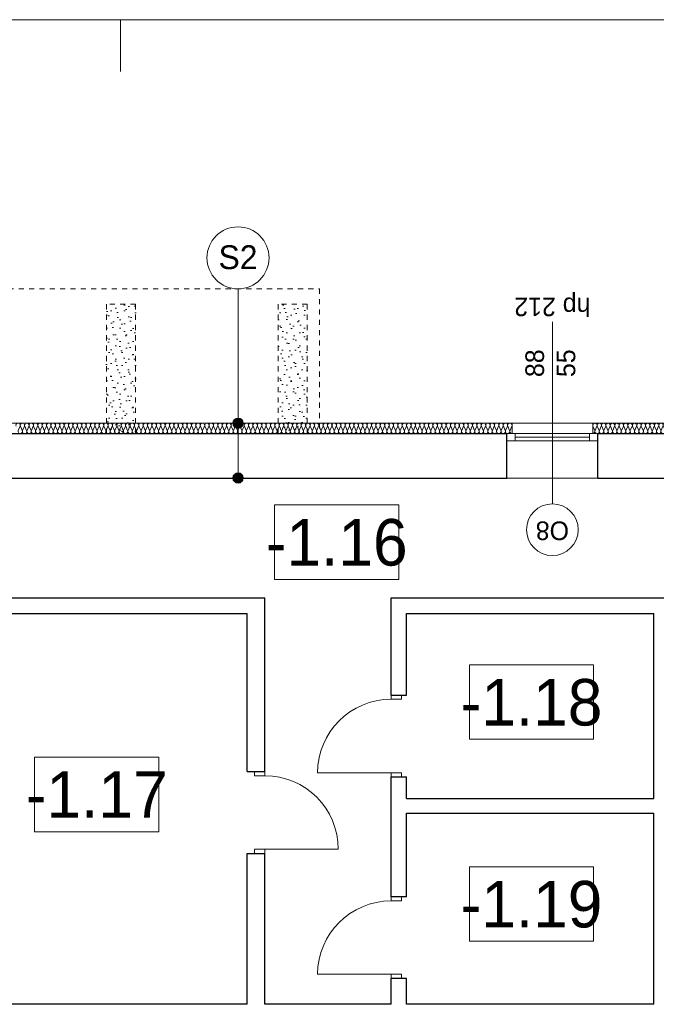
# Model space of a CAD drawing. Extents: x -21260 to 35740, y -2672 to 187028.
# Tile 23 of 120: x 16764 to 22919, y 17506 to 27028. Entities that reach past the tile are written whole.
import ezdxf

# ---------------------------------------------------------------- set-up
doc = ezdxf.new("R2010")
doc.units = 0
doc.header["$MEASUREMENT"] = 0
doc.linetypes.add('Hidden Line', pattern=[100, 50, -50])
for name, color, linetype, lineweight, true_color in [('arch izolacje_Nr_Pióra__3', 7, 'Continuous', 13, 0xff6600), ('Arch ocieplenie_Nr_Pióra__22', 7, 'Continuous', 9, 0x7f7f7f), ('Arch wyburzenia_Nr_Pióra__2', 7, 'Continuous', 13, 0x7f7f7f), ('INWENT.ŚCIANY_Nr_Pióra__2', 7, 'Continuous', 13, 0x7f7f7f)]:
    doc.layers.add(name, color=color, linetype=linetype, lineweight=lineweight, true_color=true_color)
doc.layers.add('Arch ocieplenie', color=7, linetype='Continuous')
doc.layers.add('Arch opisy', color=7, linetype='Continuous')
for name, color, linetype, lineweight in [('Arch opisy okien_Nr_Pióra__21', 7, 'Continuous', 13), ('Arch opisy_Nr_Pióra__1', 7, 'Continuous', 25), ('Arch opisy_Nr_Pióra__21', 7, 'Continuous', 13), ('ARCH TABELA_Nr_Pióra__21', 7, 'Continuous', 13), ('INWENT OPISY_Nr_Pióra__21', 7, 'Continuous', 13), ('INWENT. DRZWI_Nr_Pióra__21', 7, 'Continuous', 13), ('INWENT. OKNA_Nr_Pióra__5', 7, 'Continuous', 13), ('INWENT.ŚCIANY_Nr_Pióra__1', 7, 'Continuous', 25), ('INWENT.ŚCIANY_Nr_Pióra__21', 7, 'Continuous', 13)]:
    doc.layers.add(name, color=color, linetype=linetype, lineweight=lineweight)
doc.styles.add('GENERATED_STYLE_3', font='txt')
doc.styles.add('GENERATED_STYLE_4', font='txt')
doc.styles.add('GENERATED_STYLE_6', font='txt')
doc.styles.add('GENERATED_STYLE_7', font='txt')
pattern_1 = [(45, (0, 200), (-63.6396, 63.6396), [0, -60, 0, -90]), (110, (200, 200), (84.57234, 30.7818), [0, -44, 0, -76])]

# ---------------------------------------------------------------- blocks, each defined once
blk = doc.blocks.new('Izolacja cieplna 14_113', base_point=(21524.1, 23025.9))
at = {"layer": 'Arch ocieplenie_Nr_Pióra__22', "linetype": 'Continuous'}
for p, q in [((16767.7, 23096.1), (16750, 23055.7)), ((16788.9, 23055.7), (16771.2, 23096.1)), ((16810.1, 23096.1), (16792.5, 23055.7)), ((16831.3, 23055.7), (16813.7, 23096.1)), ((16852.6, 23096.1), (16834.9, 23055.7)), ((16873.8, 23055.7), (16856.1, 23096.1)), ((16895, 23096.1), (16877.4, 23055.7)), ((16916.3, 23055.7), (16898.6, 23096.1)), ((16937.5, 23096.1), (16919.8, 23055.7)), ((16958.7, 23055.7), (16941, 23096.1)), ((16979.9, 23096.1), (16962.3, 23055.7)), ((17001.2, 23055.7), (16983.5, 23096.1)), ((17022.4, 23096.1), (17004.7, 23055.7)), ((17043.6, 23055.7), (17025.9, 23096.1)), ((17064.8, 23096.1), (17047.2, 23055.7)), ((17086.1, 23055.7), (17068.4, 23096.1)), ((17107.3, 23096.1), (17089.6, 23055.7)), ((17128.5, 23055.7), (17110.9, 23096.1)), ((17149.7, 23096.1), (17132.1, 23055.7)), ((17171, 23055.7), (17153.3, 23096.1)), ((17192.2, 23096.1), (17174.5, 23055.7)), ((17213.4, 23055.7), (17195.8, 23096.1)), ((17234.6, 23096.1), (17217, 23055.7)), ((17255.9, 23055.7), (17238.2, 23096.1)), ((17277.1, 23096.1), (17259.4, 23055.7)), ((17298.3, 23055.7), (17280.7, 23096.1)), ((17319.5, 23096.1), (17301.9, 23055.7)), ((17340.8, 23055.7), (17323.1, 23096.1)), ((17362, 23096.1), (17344.3, 23055.7)), ((17383.2, 23055.7), (17365.6, 23096.1)), ((17404.5, 23096.1), (17386.8, 23055.7)), ((17425.7, 23055.7), (17408, 23096.1)), ((17446.9, 23096.1), (17429.2, 23055.7)), ((17468.1, 23055.7), (17450.5, 23096.1)), ((17489.4, 23096.1), (17471.7, 23055.7)), ((17510.6, 23055.7), (17492.9, 23096.1)), ((17531.8, 23096.1), (17514.1, 23055.7)), ((17553, 23055.7), (17535.4, 23096.1)), ((17574.3, 23096.1), (17556.6, 23055.7)), ((17595.5, 23055.7), (17577.8, 23096.1)), ((17616.7, 23096.1), (17599.1, 23055.7)), ((17637.9, 23055.7), (17620.3, 23096.1)), ((17659.2, 23096.1), (17641.5, 23055.7)), ((17680.4, 23055.7), (17662.7, 23096.1)), ((17701.6, 23096.1), (17684, 23055.7)), ((17722.8, 23055.7), (17705.2, 23096.1)), ((17744.1, 23096.1), (17726.4, 23055.7)), ((17765.3, 23055.7), (17747.6, 23096.1)), ((17786.5, 23096.1), (17768.9, 23055.7)), ((17807.7, 23055.7), (17790.1, 23096.1)), ((17829, 23096.1), (17811.3, 23055.7)), ((17850.2, 23055.7), (17832.5, 23096.1)), ((17871.4, 23096.1), (17853.8, 23055.7)), ((17892.6, 23055.7), (17875, 23096.1)), ((17913.9, 23096.1), (17896.2, 23055.7)), ((17935.1, 23055.7), (17917.4, 23096.1)), ((17956.3, 23096.1), (17938.7, 23055.7)), ((17977.6, 23055.7), (17959.9, 23096.1)), ((17998.8, 23096.1), (17981.1, 23055.7)), ((18020, 23055.7), (18002.3, 23096.1)), ((18041.2, 23096.1), (18023.6, 23055.7)), ((18062.5, 23055.7), (18044.8, 23096.1)), ((18083.7, 23096.1), (18066, 23055.7)), ((18104.9, 23055.7), (18087.2, 23096.1)), ((18126.1, 23096.1), (18108.5, 23055.7)), ((18147.4, 23055.7), (18129.7, 23096.1)), ((18168.6, 23096.1), (18150.9, 23055.7)), ((18189.8, 23055.7), (18172.2, 23096.1)), ((18211, 23096.1), (18193.4, 23055.7)), ((18232.3, 23055.7), (18214.6, 23096.1)), ((18253.5, 23096.1), (18235.8, 23055.7)), ((18274.7, 23055.7), (18257.1, 23096.1)), ((18295.9, 23096.1), (18278.3, 23055.7)), ((18317.2, 23055.7), (18299.5, 23096.1)), ((18338.4, 23096.1), (18320.7, 23055.7)), ((18359.6, 23055.7), (18342, 23096.1)), ((18380.8, 23096.1), (18363.2, 23055.7)), ((18402.1, 23055.7), (18384.4, 23096.1)), ((18423.3, 23096.1), (18405.6, 23055.7)), ((18444.5, 23055.7), (18426.9, 23096.1)), ((18465.7, 23096.1), (18448.1, 23055.7)), ((18487, 23055.7), (18469.3, 23096.1)), ((18508.2, 23096.1), (18490.5, 23055.7)), ((18529.4, 23055.7), (18511.8, 23096.1)), ((18550.7, 23096.1), (18533, 23055.7)), ((18571.9, 23055.7), (18554.2, 23096.1)), ((18593.1, 23096.1), (18575.4, 23055.7)), ((18614.3, 23055.7), (18596.7, 23096.1)), ((18635.6, 23096.1), (18617.9, 23055.7)), ((18656.8, 23055.7), (18639.1, 23096.1)), ((18678, 23096.1), (18660.3, 23055.7)), ((18699.2, 23055.7), (18681.6, 23096.1)), ((18720.5, 23096.1), (18702.8, 23055.7)), ((18741.7, 23055.7), (18724, 23096.1)), ((18762.9, 23096.1), (18745.3, 23055.7)), ((18784.1, 23055.7), (18766.5, 23096.1)), ((18805.4, 23096.1), (18787.7, 23055.7)), ((18826.6, 23055.7), (18808.9, 23096.1)), ((18847.8, 23096.1), (18830.2, 23055.7)), ((18869, 23055.7), (18851.4, 23096.1)), ((18890.3, 23096.1), (18872.6, 23055.7)), ((18911.5, 23055.7), (18893.8, 23096.1)), ((18932.7, 23096.1), (18915.1, 23055.7)), ((18953.9, 23055.7), (18936.3, 23096.1)), ((18975.2, 23096.1), (18957.5, 23055.7)), ((18996.4, 23055.7), (18978.7, 23096.1)), ((19017.6, 23096.1), (19000, 23055.7)), ((19038.8, 23055.7), (19021.2, 23096.1)), ((19060.1, 23096.1), (19042.4, 23055.7)), ((19081.3, 23055.7), (19063.6, 23096.1)), ((19102.5, 23096.1), (19084.9, 23055.7)), ((19123.8, 23055.7), (19106.1, 23096.1)), ((19145, 23096.1), (19127.3, 23055.7)), ((19166.2, 23055.7), (19148.5, 23096.1)), ((19187.4, 23096.1), (19169.8, 23055.7)), ((19208.7, 23055.7), (19191, 23096.1)), ((19229.9, 23096.1), (19212.2, 23055.7)), ((19251.1, 23055.7), (19233.4, 23096.1)), ((19272.3, 23096.1), (19254.7, 23055.7)), ((19293.6, 23055.7), (19275.9, 23096.1)), ((19314.8, 23096.1), (19297.1, 23055.7)), ((19336, 23055.7), (19318.4, 23096.1)), ((19357.2, 23096.1), (19339.6, 23055.7)), ((19378.5, 23055.7), (19360.8, 23096.1)), ((19399.7, 23096.1), (19382, 23055.7)), ((19420.9, 23055.7), (19403.3, 23096.1)), ((19442.1, 23096.1), (19424.5, 23055.7)), ((19463.4, 23055.7), (19445.7, 23096.1)), ((19484.6, 23096.1), (19466.9, 23055.7)), ((19505.8, 23055.7), (19488.2, 23096.1)), ((19527, 23096.1), (19509.4, 23055.7)), ((19548.3, 23055.7), (19530.6, 23096.1)), ((19569.5, 23096.1), (19551.8, 23055.7)), ((19590.7, 23055.7), (19573.1, 23096.1)), ((19612, 23096.1), (19594.3, 23055.7)), ((19633.2, 23055.7), (19615.5, 23096.1)), ((19654.4, 23096.1), (19636.7, 23055.7)), ((19675.6, 23055.7), (19658, 23096.1)), ((19696.9, 23096.1), (19679.2, 23055.7)), ((19718.1, 23055.7), (19700.4, 23096.1)), ((19739.3, 23096.1), (19721.6, 23055.7)), ((19760.5, 23055.7), (19742.9, 23096.1)), ((19781.8, 23096.1), (19764.1, 23055.7)), ((19803, 23055.7), (19785.3, 23096.1)), ((19824.2, 23096.1), (19806.6, 23055.7)), ((19845.4, 23055.7), (19827.8, 23096.1)), ((19866.7, 23096.1), (19849, 23055.7)), ((19887.9, 23055.7), (19870.2, 23096.1)), ((19909.1, 23096.1), (19891.5, 23055.7)), ((19930.3, 23055.7), (19912.7, 23096.1)), ((19951.6, 23096.1), (19933.9, 23055.7)), ((19972.8, 23055.7), (19955.1, 23096.1)), ((19994, 23096.1), (19976.4, 23055.7)), ((20015.2, 23055.7), (19997.6, 23096.1)), ((20036.5, 23096.1), (20018.8, 23055.7)), ((20057.7, 23055.7), (20040, 23096.1)), ((20078.9, 23096.1), (20061.3, 23055.7)), ((20100.1, 23055.7), (20082.5, 23096.1)), ((20121.4, 23096.1), (20103.7, 23055.7)), ((20142.6, 23055.7), (20124.9, 23096.1)), ((20163.8, 23096.1), (20146.2, 23055.7)), ((20185.1, 23055.7), (20167.4, 23096.1)), ((20206.3, 23096.1), (20188.6, 23055.7)), ((20227.5, 23055.7), (20209.8, 23096.1)), ((20248.7, 23096.1), (20231.1, 23055.7)), ((20270, 23055.7), (20252.3, 23096.1)), ((20291.2, 23096.1), (20273.5, 23055.7)), ((20312.4, 23055.7), (20294.7, 23096.1)), ((20333.6, 23096.1), (20316, 23055.7)), ((20354.9, 23055.7), (20337.2, 23096.1)), ((20376.1, 23096.1), (20358.4, 23055.7)), ((20397.3, 23055.7), (20379.7, 23096.1)), ((20418.5, 23096.1), (20400.9, 23055.7)), ((20439.8, 23055.7), (20422.1, 23096.1)), ((20461, 23096.1), (20443.3, 23055.7)), ((20482.2, 23055.7), (20464.6, 23096.1)), ((20503.4, 23096.1), (20485.8, 23055.7)), ((20524.7, 23055.7), (20507, 23096.1)), ((20545.9, 23096.1), (20528.2, 23055.7)), ((20567.1, 23055.7), (20549.5, 23096.1)), ((20588.3, 23096.1), (20570.7, 23055.7)), ((20609.6, 23055.7), (20591.9, 23096.1)), ((20630.8, 23096.1), (20613.1, 23055.7)), ((20652, 23055.7), (20634.4, 23096.1)), ((20673.2, 23096.1), (20655.6, 23055.7)), ((20694.5, 23055.7), (20676.8, 23096.1)), ((20715.7, 23096.1), (20698, 23055.7)), ((20736.9, 23055.7), (20719.3, 23096.1)), ((20758.2, 23096.1), (20740.5, 23055.7)), ((20779.4, 23055.7), (20761.7, 23096.1)), ((20800.6, 23096.1), (20782.9, 23055.7)), ((20821.8, 23055.7), (20804.2, 23096.1)), ((20843.1, 23096.1), (20825.4, 23055.7)), ((20864.3, 23055.7), (20846.6, 23096.1)), ((20885.5, 23096.1), (20867.8, 23055.7)), ((20906.7, 23055.7), (20889.1, 23096.1)), ((20928, 23096.1), (20910.3, 23055.7)), ((20949.2, 23055.7), (20931.5, 23096.1)), ((20970.4, 23096.1), (20952.8, 23055.7)), ((20991.6, 23055.7), (20974, 23096.1)), ((21012.9, 23096.1), (20995.2, 23055.7)), ((21034.1, 23055.7), (21016.4, 23096.1)), ((21055.3, 23096.1), (21037.7, 23055.7)), ((21076.5, 23055.7), (21058.9, 23096.1)), ((21097.8, 23096.1), (21080.1, 23055.7)), ((21119, 23055.7), (21101.3, 23096.1)), ((21140.2, 23096.1), (21122.6, 23055.7)), ((21161.4, 23055.7), (21143.8, 23096.1)), ((21182.7, 23096.1), (21165, 23055.7)), ((21203.9, 23055.7), (21186.2, 23096.1)), ((21225.1, 23096.1), (21207.5, 23055.7)), ((21246.3, 23055.7), (21228.7, 23096.1)), ((21267.6, 23096.1), (21249.9, 23055.7)), ((21288.8, 23055.7), (21271.1, 23096.1)), ((21310, 23096.1), (21292.4, 23055.7)), ((21331.3, 23055.7), (21313.6, 23096.1)), ((21352.5, 23096.1), (21334.8, 23055.7)), ((21373.7, 23055.7), (21356, 23096.1)), ((21394.9, 23096.1), (21377.3, 23055.7)), ((21416.2, 23055.7), (21398.5, 23096.1)), ((21437.4, 23096.1), (21419.7, 23055.7)), ((21458.6, 23055.7), (21440.9, 23096.1)), ((21479.8, 23096.1), (21462.2, 23055.7)), ((21501.1, 23055.7), (21483.4, 23096.1)), ((21522.3, 23096.1), (21504.6, 23055.7))]:
    blk.add_line(p, q, dxfattribs=at)
for centre, start_param, end_param in [((16748.2, 23104.6), 1.158003, 5.125183), ((16769.5, 23047.1), 4.299595, 8.266774), ((16790.7, 23104.6), 1.158003, 5.125183), ((16811.9, 23047.1), 4.299595, 8.266774), ((16833.1, 23104.6), 1.158003, 5.125183), ((16854.4, 23047.1), 4.299595, 8.266774), ((16875.6, 23104.6), 1.158003, 5.125183), ((16896.8, 23047.1), 4.299595, 8.266774), ((16918, 23104.6), 1.158003, 5.125183), ((16939.3, 23047.1), 4.299595, 8.266774), ((16960.5, 23104.6), 1.158003, 5.125183), ((16981.7, 23047.1), 4.299595, 8.266774), ((17002.9, 23104.6), 1.158003, 5.125183), ((17024.2, 23047.1), 4.299595, 8.266774), ((17045.4, 23104.6), 1.158003, 5.125183), ((17066.6, 23047.1), 4.299595, 8.266774), ((17087.8, 23104.6), 1.158003, 5.125183), ((17109.1, 23047.1), 4.299595, 8.266774), ((17130.3, 23104.6), 1.158003, 5.125183), ((17151.5, 23047.1), 4.299595, 8.266774), ((17172.7, 23104.6), 1.158003, 5.125183), ((17194, 23047.1), 4.299595, 8.266774), ((17215.2, 23104.6), 1.158003, 5.125183), ((17236.4, 23047.1), 4.299595, 8.266774), ((17257.7, 23104.6), 1.158003, 5.125183), ((17278.9, 23047.1), 4.299595, 8.266774), ((17300.1, 23104.6), 1.158003, 5.125183), ((17321.3, 23047.1), 4.299595, 8.266774), ((17342.6, 23104.6), 1.158003, 5.125183), ((17363.8, 23047.1), 4.299595, 8.266774), ((17385, 23104.6), 1.158003, 5.125183), ((17406.2, 23047.1), 4.299595, 8.266774), ((17427.5, 23104.6), 1.158003, 5.125183), ((17448.7, 23047.1), 4.299595, 8.266774), ((17469.9, 23104.6), 1.158003, 5.125183), ((17491.1, 23047.1), 4.299595, 8.266774), ((17512.4, 23104.6), 1.158003, 5.125183), ((17533.6, 23047.1), 4.299595, 8.266774), ((17554.8, 23104.6), 1.158003, 5.125183), ((17576, 23047.1), 4.299595, 8.266774), ((17597.3, 23104.6), 1.158003, 5.125183), ((17618.5, 23047.1), 4.299595, 8.266774), ((17639.7, 23104.6), 1.158003, 5.125183), ((17660.9, 23047.1), 4.299595, 8.266774), ((17682.2, 23104.6), 1.158003, 5.125183), ((17703.4, 23047.1), 4.299595, 8.266774), ((17724.6, 23104.6), 1.158003, 5.125183), ((17745.8, 23047.1), 4.299595, 8.266774), ((17767.1, 23104.6), 1.158003, 5.125183), ((17788.3, 23047.1), 4.299595, 8.266774), ((17809.5, 23104.6), 1.158003, 5.125183), ((17830.8, 23047.1), 4.299595, 8.266774), ((17852, 23104.6), 1.158003, 5.125183), ((17873.2, 23047.1), 4.299595, 8.266774), ((17894.4, 23104.6), 1.158003, 5.125183), ((17915.7, 23047.1), 4.299595, 8.266774), ((17936.9, 23104.6), 1.158003, 5.125183), ((17958.1, 23047.1), 4.299595, 8.266774), ((17979.3, 23104.6), 1.158003, 5.125183), ((18000.6, 23047.1), 4.299595, 8.266774), ((18021.8, 23104.6), 1.158003, 5.125183), ((18043, 23047.1), 4.299595, 8.266774), ((18064.2, 23104.6), 1.158003, 5.125183), ((18085.5, 23047.1), 4.299595, 8.266774), ((18106.7, 23104.6), 1.158003, 5.125183), ((18127.9, 23047.1), 4.299595, 8.266774), ((18149.1, 23104.6), 1.158003, 5.125183), ((18170.4, 23047.1), 4.299595, 8.266774), ((18191.6, 23104.6), 1.158003, 5.125183), ((18212.8, 23047.1), 4.299595, 8.266774), ((18234, 23104.6), 1.158003, 5.125183), ((18255.3, 23047.1), 4.299595, 8.266774), ((18276.5, 23104.6), 1.158003, 5.125183), ((18297.7, 23047.1), 4.299595, 8.266774), ((18319, 23104.6), 1.158003, 5.125183), ((18340.2, 23047.1), 4.299595, 8.266774), ((18361.4, 23104.6), 1.158003, 5.125183), ((18382.6, 23047.1), 4.299595, 8.266774), ((18403.9, 23104.6), 1.158003, 5.125183), ((18425.1, 23047.1), 4.299595, 8.266774), ((18446.3, 23104.6), 1.158003, 5.125183), ((18467.5, 23047.1), 4.299595, 8.266774), ((18488.8, 23104.6), 1.158003, 5.125183), ((18510, 23047.1), 4.299595, 8.266774), ((18531.2, 23104.6), 1.158003, 5.125183), ((18552.4, 23047.1), 4.299595, 8.266774), ((18573.7, 23104.6), 1.158003, 5.125183), ((18594.9, 23047.1), 4.299595, 8.266774), ((18616.1, 23104.6), 1.158003, 5.125183), ((18637.3, 23047.1), 4.299595, 8.266774), ((18658.6, 23104.6), 1.158003, 5.125183), ((18679.8, 23047.1), 4.299595, 8.266774), ((18701, 23104.6), 1.158003, 5.125183), ((18722.2, 23047.1), 4.299595, 8.266774), ((18743.5, 23104.6), 1.158003, 5.125183), ((18764.7, 23047.1), 4.299595, 8.266774), ((18785.9, 23104.6), 1.158003, 5.125183), ((18807.1, 23047.1), 4.299595, 8.266774), ((18828.4, 23104.6), 1.158003, 5.125183), ((18849.6, 23047.1), 4.299595, 8.266774), ((18870.8, 23104.6), 1.158003, 5.125183), ((18892.1, 23047.1), 4.299595, 8.266774), ((18913.3, 23104.6), 1.158003, 5.125183), ((18934.5, 23047.1), 4.299595, 8.266774), ((18955.7, 23104.6), 1.158003, 5.125183), ((18977, 23047.1), 4.299595, 8.266774), ((18998.2, 23104.6), 1.158003, 5.125183), ((19019.4, 23047.1), 4.299595, 8.266774), ((19040.6, 23104.6), 1.158003, 5.125183), ((19061.9, 23047.1), 4.299595, 8.266774), ((19083.1, 23104.6), 1.158003, 5.125183), ((19104.3, 23047.1), 4.299595, 8.266774), ((19125.5, 23104.6), 1.158003, 5.125183), ((19146.8, 23047.1), 4.299595, 8.266774), ((19168, 23104.6), 1.158003, 5.125183), ((19189.2, 23047.1), 4.299595, 8.266774), ((19210.4, 23104.6), 1.158003, 5.125183), ((19231.7, 23047.1), 4.299595, 8.266774), ((19252.9, 23104.6), 1.158003, 5.125183), ((19274.1, 23047.1), 4.299595, 8.266774), ((19295.3, 23104.6), 1.158003, 5.125183), ((19316.6, 23047.1), 4.299595, 8.266774), ((19337.8, 23104.6), 1.158003, 5.125183), ((19359, 23047.1), 4.299595, 8.266774), ((19380.2, 23104.6), 1.158003, 5.125183), ((19401.5, 23047.1), 4.299595, 8.266774), ((19422.7, 23104.6), 1.158003, 5.125183), ((19443.9, 23047.1), 4.299595, 8.266774), ((19465.2, 23104.6), 1.158003, 5.125183), ((19486.4, 23047.1), 4.299595, 8.266774), ((19507.6, 23104.6), 1.158003, 5.125183), ((19528.8, 23047.1), 4.299595, 8.266774), ((19550.1, 23104.6), 1.158003, 5.125183), ((19571.3, 23047.1), 4.299595, 8.266774), ((19592.5, 23104.6), 1.158003, 5.125183), ((19613.7, 23047.1), 4.299595, 8.266774), ((19635, 23104.6), 1.158003, 5.125183), ((19656.2, 23047.1), 4.299595, 8.266774), ((19677.4, 23104.6), 1.158003, 5.125183), ((19698.6, 23047.1), 4.299595, 8.266774), ((19719.9, 23104.6), 1.158003, 5.125183), ((19741.1, 23047.1), 4.299595, 8.266774), ((19762.3, 23104.6), 1.158003, 5.125183), ((19783.5, 23047.1), 4.299595, 8.266774), ((19804.8, 23104.6), 1.158003, 5.125183), ((19826, 23047.1), 4.299595, 8.266774), ((19847.2, 23104.6), 1.158003, 5.125183), ((19868.4, 23047.1), 4.299595, 8.266774), ((19889.7, 23104.6), 1.158003, 5.125183), ((19910.9, 23047.1), 4.299595, 8.266774), ((19932.1, 23104.6), 1.158003, 5.125183), ((19953.3, 23047.1), 4.299595, 8.266774), ((19974.6, 23104.6), 1.158003, 5.125183), ((19995.8, 23047.1), 4.299595, 8.266774), ((20017, 23104.6), 1.158003, 5.125183), ((20038.3, 23047.1), 4.299595, 8.266774), ((20059.5, 23104.6), 1.158003, 5.125183), ((20080.7, 23047.1), 4.299595, 8.266774), ((20101.9, 23104.6), 1.158003, 5.125183), ((20123.2, 23047.1), 4.299595, 8.266774), ((20144.4, 23104.6), 1.158003, 5.125183), ((20165.6, 23047.1), 4.299595, 8.266774), ((20186.8, 23104.6), 1.158003, 5.125183), ((20208.1, 23047.1), 4.299595, 8.266774), ((20229.3, 23104.6), 1.158003, 5.125183), ((20250.5, 23047.1), 4.299595, 8.266774), ((20271.7, 23104.6), 1.158003, 5.125183), ((20293, 23047.1), 4.299595, 8.266774), ((20314.2, 23104.6), 1.158003, 5.125183), ((20335.4, 23047.1), 4.299595, 8.266774), ((20356.6, 23104.6), 1.158003, 5.125183), ((20377.9, 23047.1), 4.299595, 8.266774), ((20399.1, 23104.6), 1.158003, 5.125183), ((20420.3, 23047.1), 4.299595, 8.266774), ((20441.5, 23104.6), 1.158003, 5.125183), ((20462.8, 23047.1), 4.299595, 8.266774), ((20484, 23104.6), 1.158003, 5.125183), ((20505.2, 23047.1), 4.299595, 8.266774), ((20526.5, 23104.6), 1.158003, 5.125183), ((20547.7, 23047.1), 4.299595, 8.266774), ((20568.9, 23104.6), 1.158003, 5.125183), ((20590.1, 23047.1), 4.299595, 8.266774), ((20611.4, 23104.6), 1.158003, 5.125183), ((20632.6, 23047.1), 4.299595, 8.266774), ((20653.8, 23104.6), 1.158003, 5.125183), ((20675, 23047.1), 4.299595, 8.266774), ((20696.3, 23104.6), 1.158003, 5.125183), ((20717.5, 23047.1), 4.299595, 8.266774), ((20738.7, 23104.6), 1.158003, 5.125183), ((20759.9, 23047.1), 4.299595, 8.266774), ((20781.2, 23104.6), 1.158003, 5.125183), ((20802.4, 23047.1), 4.299595, 8.266774), ((20823.6, 23104.6), 1.158003, 5.125183), ((20844.8, 23047.1), 4.299595, 8.266774), ((20866.1, 23104.6), 1.158003, 5.125183), ((20887.3, 23047.1), 4.299595, 8.266774), ((20908.5, 23104.6), 1.158003, 5.125183), ((20929.7, 23047.1), 4.299595, 8.266774), ((20951, 23104.6), 1.158003, 5.125183), ((20972.2, 23047.1), 4.299595, 8.266774), ((20993.4, 23104.6), 1.158003, 5.125183), ((21014.6, 23047.1), 4.299595, 8.266774), ((21035.9, 23104.6), 1.158003, 5.125183), ((21057.1, 23047.1), 4.299595, 8.266774), ((21078.3, 23104.6), 1.158003, 5.125183), ((21099.6, 23047.1), 4.299595, 8.266774), ((21120.8, 23104.6), 1.158003, 5.125183), ((21142, 23047.1), 4.299595, 8.266774), ((21163.2, 23104.6), 1.158003, 5.125183), ((21184.5, 23047.1), 4.299595, 8.266774), ((21205.7, 23104.6), 1.158003, 5.125183), ((21226.9, 23047.1), 4.299595, 8.266774), ((21248.1, 23104.6), 1.158003, 5.125183), ((21269.4, 23047.1), 4.299595, 8.266774), ((21290.6, 23104.6), 1.158003, 5.125183), ((21311.8, 23047.1), 4.299595, 8.266774), ((21333, 23104.6), 1.158003, 5.125183), ((21354.3, 23047.1), 4.299595, 8.266774), ((21375.5, 23104.6), 1.158003, 5.125183), ((21396.7, 23047.1), 4.299595, 8.266774), ((21417.9, 23104.6), 1.158003, 5.125183), ((21439.2, 23047.1), 4.299595, 8.266774), ((21460.4, 23104.6), 1.158003, 5.125183), ((21481.6, 23047.1), 4.299595, 8.266774), ((21502.8, 23104.6), 1.158003, 5.125183), ((21524.1, 23047.1), 4.299596, 6.283185)]:
    blk.add_ellipse(centre, major_axis=(0, -21.3), ratio=0.998032, start_param=start_param, end_param=end_param, dxfattribs=at)
blk = doc.blocks.new('Izolacja cieplna 14_114', base_point=(24774.1, 23025.9))
at = {"layer": 'Arch ocieplenie_Nr_Pióra__22', "linetype": 'Continuous'}
for p, q in [((22323.6, 23055.7), (22305.9, 23096.1)), ((22344.9, 23096.1), (22327.2, 23055.7)), ((22366.2, 23055.7), (22348.4, 23096.1)), ((22387.5, 23096.1), (22369.7, 23055.7)), ((22408.7, 23055.7), (22391, 23096.1)), ((22430, 23096.1), (22412.3, 23055.7)), ((22451.3, 23055.7), (22433.6, 23096.1)), ((22472.6, 23096.1), (22454.9, 23055.7)), ((22493.9, 23055.7), (22476.2, 23096.1)), ((22515.2, 23096.1), (22497.5, 23055.7)), ((22536.5, 23055.7), (22518.8, 23096.1)), ((22557.8, 23096.1), (22540.1, 23055.7)), ((22579.1, 23055.7), (22561.4, 23096.1)), ((22600.4, 23096.1), (22582.7, 23055.7)), ((22621.7, 23055.7), (22604, 23096.1)), ((22643, 23096.1), (22625.3, 23055.7)), ((22664.3, 23055.7), (22646.5, 23096.1)), ((22685.6, 23096.1), (22667.8, 23055.7)), ((22706.9, 23055.7), (22689.1, 23096.1)), ((22728.1, 23096.1), (22710.4, 23055.7)), ((22749.4, 23055.7), (22731.7, 23096.1)), ((22770.7, 23096.1), (22753, 23055.7)), ((22792, 23055.7), (22774.3, 23096.1)), ((22813.3, 23096.1), (22795.6, 23055.7)), ((22834.6, 23055.7), (22816.9, 23096.1)), ((22855.9, 23096.1), (22838.2, 23055.7)), ((22877.2, 23055.7), (22859.5, 23096.1)), ((22898.5, 23096.1), (22880.8, 23055.7)), ((22919.8, 23055.7), (22902.1, 23096.1)), ((22941.1, 23096.1), (22923.4, 23055.7)), ((22962.4, 23055.7), (22944.7, 23096.1)), ((22983.7, 23096.1), (22965.9, 23055.7)), ((23005, 23055.7), (22987.2, 23096.1)), ((23026.2, 23096.1), (23008.5, 23055.7)), ((23047.5, 23055.7), (23029.8, 23096.1)), ((23068.8, 23096.1), (23051.1, 23055.7)), ((23090.1, 23055.7), (23072.4, 23096.1)), ((23111.4, 23096.1), (23093.7, 23055.7)), ((23132.7, 23055.7), (23115, 23096.1)), ((23154, 23096.1), (23136.3, 23055.7)), ((23175.3, 23055.7), (23157.6, 23096.1)), ((23196.6, 23096.1), (23178.9, 23055.7)), ((23217.9, 23055.7), (23200.2, 23096.1)), ((23239.2, 23096.1), (23221.5, 23055.7)), ((23260.5, 23055.7), (23242.8, 23096.1)), ((23281.8, 23096.1), (23264, 23055.7)), ((23303.1, 23055.7), (23285.3, 23096.1)), ((23324.4, 23096.1), (23306.6, 23055.7)), ((23345.6, 23055.7), (23327.9, 23096.1)), ((23366.9, 23096.1), (23349.2, 23055.7)), ((23388.2, 23055.7), (23370.5, 23096.1)), ((23409.5, 23096.1), (23391.8, 23055.7)), ((23430.8, 23055.7), (23413.1, 23096.1)), ((23452.1, 23096.1), (23434.4, 23055.7)), ((23473.4, 23055.7), (23455.7, 23096.1)), ((23494.7, 23096.1), (23477, 23055.7)), ((23516, 23055.7), (23498.3, 23096.1)), ((23537.3, 23096.1), (23519.6, 23055.7)), ((23558.6, 23055.7), (23540.9, 23096.1)), ((23579.9, 23096.1), (23562.2, 23055.7)), ((23601.2, 23055.7), (23583.4, 23096.1)), ((23622.5, 23096.1), (23604.7, 23055.7)), ((23643.7, 23055.7), (23626, 23096.1)), ((23665, 23096.1), (23647.3, 23055.7)), ((23686.3, 23055.7), (23668.6, 23096.1)), ((23707.6, 23096.1), (23689.9, 23055.7)), ((23728.9, 23055.7), (23711.2, 23096.1)), ((23750.2, 23096.1), (23732.5, 23055.7)), ((23771.5, 23055.7), (23753.8, 23096.1)), ((23792.8, 23096.1), (23775.1, 23055.7)), ((23814.1, 23055.7), (23796.4, 23096.1)), ((23835.4, 23096.1), (23817.7, 23055.7)), ((23856.7, 23055.7), (23839, 23096.1)), ((23878, 23096.1), (23860.3, 23055.7)), ((23899.3, 23055.7), (23881.5, 23096.1)), ((23920.6, 23096.1), (23902.8, 23055.7)), ((23941.9, 23055.7), (23924.1, 23096.1)), ((23963.1, 23096.1), (23945.4, 23055.7)), ((23984.4, 23055.7), (23966.7, 23096.1)), ((24005.7, 23096.1), (23988, 23055.7)), ((24027, 23055.7), (24009.3, 23096.1)), ((24048.3, 23096.1), (24030.6, 23055.7)), ((24069.6, 23055.7), (24051.9, 23096.1)), ((24090.9, 23096.1), (24073.2, 23055.7)), ((24112.2, 23055.7), (24094.5, 23096.1)), ((24133.5, 23096.1), (24115.8, 23055.7)), ((24154.8, 23055.7), (24137.1, 23096.1)), ((24176.1, 23096.1), (24158.4, 23055.7)), ((24197.4, 23055.7), (24179.7, 23096.1)), ((24218.7, 23096.1), (24200.9, 23055.7)), ((24240, 23055.7), (24222.2, 23096.1)), ((24261.2, 23096.1), (24243.5, 23055.7)), ((24282.5, 23055.7), (24264.8, 23096.1)), ((24303.8, 23096.1), (24286.1, 23055.7)), ((24325.1, 23055.7), (24307.4, 23096.1)), ((24346.4, 23096.1), (24328.7, 23055.7)), ((24367.7, 23055.7), (24350, 23096.1)), ((24389, 23096.1), (24371.3, 23055.7)), ((24410.3, 23055.7), (24392.6, 23096.1)), ((24431.6, 23096.1), (24413.9, 23055.7)), ((24452.9, 23055.7), (24435.2, 23096.1)), ((24474.2, 23096.1), (24456.5, 23055.7)), ((24495.5, 23055.7), (24477.8, 23096.1)), ((24516.8, 23096.1), (24499, 23055.7)), ((24538.1, 23055.7), (24520.3, 23096.1)), ((24559.4, 23096.1), (24541.6, 23055.7)), ((24580.6, 23055.7), (24562.9, 23096.1)), ((24601.9, 23096.1), (24584.2, 23055.7)), ((24623.2, 23055.7), (24605.5, 23096.1)), ((24644.5, 23096.1), (24626.8, 23055.7)), ((24665.8, 23055.7), (24648.1, 23096.1)), ((24687.1, 23096.1), (24669.4, 23055.7)), ((24708.4, 23055.7), (24690.7, 23096.1)), ((24729.7, 23096.1), (24712, 23055.7)), ((24751, 23055.7), (24733.3, 23096.1)), ((24772.3, 23096.1), (24754.6, 23055.7))]:
    blk.add_line(p, q, dxfattribs=at)
for centre, start_param, end_param in [((22325.4, 23104.6), 2.728799, 6.695979), ((22304.1, 23047.1), 1.570796, 3.554385), ((22346.7, 23047.1), 5.870392, 9.837571), ((22367.9, 23104.6), 2.728799, 6.695979), ((22389.2, 23047.1), 5.870392, 9.837571), ((22410.5, 23104.6), 2.728799, 6.695979), ((22431.8, 23047.1), 5.870392, 9.837571), ((22453.1, 23104.6), 2.728799, 6.695979), ((22474.4, 23047.1), 5.870392, 9.837571), ((22495.7, 23104.6), 2.728799, 6.695979), ((22517, 23047.1), 5.870392, 9.837571), ((22538.3, 23104.6), 2.728799, 6.695979), ((22559.6, 23047.1), 5.870392, 9.837571), ((22580.9, 23104.6), 2.728799, 6.695979), ((22602.2, 23047.1), 5.870392, 9.837571), ((22623.5, 23104.6), 2.728799, 6.695979), ((22644.8, 23047.1), 5.870392, 9.837571), ((22666.1, 23104.6), 2.728799, 6.695979), ((22687.3, 23047.1), 5.870392, 9.837571), ((22708.6, 23104.6), 2.728799, 6.695979), ((22729.9, 23047.1), 5.870392, 9.837571), ((22751.2, 23104.6), 2.728799, 6.695979), ((22772.5, 23047.1), 5.870392, 9.837571), ((22793.8, 23104.6), 2.728799, 6.695979), ((22815.1, 23047.1), 5.870392, 9.837571), ((22836.4, 23104.6), 2.728799, 6.695979), ((22857.7, 23047.1), 5.870392, 9.837571), ((22879, 23104.6), 2.728799, 6.695979), ((22900.3, 23047.1), 5.870392, 9.837571), ((22921.6, 23104.6), 2.728799, 6.695979), ((22942.9, 23047.1), 5.870392, 9.837571), ((22964.2, 23104.6), 2.728799, 6.695979), ((22985.5, 23047.1), 5.870392, 9.837571), ((23006.7, 23104.6), 2.728799, 6.695979), ((23028, 23047.1), 5.870392, 9.837571), ((23049.3, 23104.6), 2.728799, 6.695979), ((23070.6, 23047.1), 5.870392, 9.837571), ((23091.9, 23104.6), 2.728799, 6.695979), ((23113.2, 23047.1), 5.870392, 9.837571), ((23134.5, 23104.6), 2.728799, 6.695979), ((23155.8, 23047.1), 5.870392, 9.837571), ((23177.1, 23104.6), 2.728799, 6.695979), ((23198.4, 23047.1), 5.870392, 9.837571), ((23219.7, 23104.6), 2.728799, 6.695979), ((23241, 23047.1), 5.870392, 9.837571), ((23262.3, 23104.6), 2.728799, 6.695979), ((23283.6, 23047.1), 5.870392, 9.837571), ((23304.8, 23104.6), 2.728799, 6.695979), ((23326.1, 23047.1), 5.870392, 9.837571), ((23347.4, 23104.6), 2.728799, 6.695979), ((23368.7, 23047.1), 5.870392, 9.837571), ((23390, 23104.6), 2.728799, 6.695979), ((23411.3, 23047.1), 5.870392, 9.837571), ((23432.6, 23104.6), 2.728799, 6.695979), ((23453.9, 23047.1), 5.870392, 9.837571), ((23475.2, 23104.6), 2.728799, 6.695979), ((23496.5, 23047.1), 5.870392, 9.837571), ((23517.8, 23104.6), 2.728799, 6.695979), ((23539.1, 23047.1), 5.870392, 9.837571), ((23560.4, 23104.6), 2.728799, 6.695979), ((23581.7, 23047.1), 5.870392, 9.837571), ((23602.9, 23104.6), 2.728799, 6.695979), ((23624.2, 23047.1), 5.870392, 9.837571), ((23645.5, 23104.6), 2.728799, 6.695979), ((23666.8, 23047.1), 5.870392, 9.837571), ((23688.1, 23104.6), 2.728799, 6.695979), ((23709.4, 23047.1), 5.870392, 9.837571), ((23730.7, 23104.6), 2.728799, 6.695979), ((23752, 23047.1), 5.870392, 9.837571), ((23773.3, 23104.6), 2.728799, 6.695979), ((23794.6, 23047.1), 5.870392, 9.837571), ((23815.9, 23104.6), 2.728799, 6.695979), ((23837.2, 23047.1), 5.870392, 9.837571), ((23858.5, 23104.6), 2.728799, 6.695979), ((23879.8, 23047.1), 5.870392, 9.837571), ((23901.1, 23104.6), 2.728799, 6.695979), ((23922.3, 23047.1), 5.870392, 9.837571), ((23943.6, 23104.6), 2.728799, 6.695979), ((23964.9, 23047.1), 5.870392, 9.837571), ((23986.2, 23104.6), 2.728799, 6.695979), ((24007.5, 23047.1), 5.870392, 9.837571), ((24028.8, 23104.6), 2.728799, 6.695979), ((24050.1, 23047.1), 5.870392, 9.837571), ((24071.4, 23104.6), 2.728799, 6.695979), ((24092.7, 23047.1), 5.870392, 9.837571), ((24114, 23104.6), 2.728799, 6.695979), ((24135.3, 23047.1), 5.870392, 9.837571), ((24156.6, 23104.6), 2.728799, 6.695979), ((24177.9, 23047.1), 5.870392, 9.837571), ((24199.2, 23104.6), 2.728799, 6.695979), ((24220.5, 23047.1), 5.870392, 9.837571), ((24241.7, 23104.6), 2.728799, 6.695979), ((24263, 23047.1), 5.870392, 9.837571), ((24284.3, 23104.6), 2.728799, 6.695979), ((24305.6, 23047.1), 5.870392, 9.837571), ((24326.9, 23104.6), 2.728799, 6.695979), ((24348.2, 23047.1), 5.870392, 9.837571), ((24369.5, 23104.6), 2.728799, 6.695979), ((24390.8, 23047.1), 5.870392, 9.837571), ((24412.1, 23104.6), 2.728799, 6.695979), ((24433.4, 23047.1), 5.870392, 9.837571), ((24454.7, 23104.6), 2.728799, 6.695979), ((24476, 23047.1), 5.870392, 9.837571), ((24497.3, 23104.6), 2.728799, 6.695979), ((24518.6, 23047.1), 5.870392, 9.837571), ((24539.8, 23104.6), 2.728799, 6.695979), ((24561.1, 23047.1), 5.870392, 9.837571), ((24582.4, 23104.6), 2.728799, 6.695979), ((24603.7, 23047.1), 5.870392, 9.837571), ((24625, 23104.6), 2.728799, 6.695979), ((24646.3, 23047.1), 5.870392, 9.837571), ((24667.6, 23104.6), 2.728799, 6.695979), ((24688.9, 23047.1), 5.870392, 9.837571), ((24710.2, 23104.6), 2.728799, 6.695979), ((24731.5, 23047.1), 5.870392, 9.837571), ((24752.8, 23104.6), 2.728799, 6.695979), ((24774.1, 23047.1), 5.870392, 7.853982)]:
    blk.add_ellipse(centre, major_axis=(-21.3, 0), ratio=0.998812, start_param=start_param, end_param=end_param, dxfattribs=at)
blk = doc.blocks.new('Linia_39', base_point=(18874.9, 23125.9))
at = {"layer": 'Arch opisy_Nr_Pióra__21', "linetype": 'Continuous'}
blk.add_line((18874.9, 23125.9), (18874.9, 24424.9), dxfattribs=at)
blk.add_circle((18874.9, 24724.9), 300, dxfattribs=at)
blk = doc.blocks.new('Linia_40', base_point=(18874.9, 22595.9))
at = {"layer": 'Arch opisy_Nr_Pióra__21', "linetype": 'Continuous'}
for points in [[(18924.9, 23125.9), (18921.1, 23145), (18910.2, 23161.2), (18894, 23172), (18874.9, 23175.9), (18855.8, 23172), (18839.5, 23161.2), (18828.7, 23145), (18824.9, 23125.9), (18828.7, 23106.7), (18839.5, 23090.5), (18855.8, 23079.7), (18874.9, 23075.9), (18894, 23079.7), (18910.2, 23090.5), (18921.1, 23106.7)], [(18924.9, 22595.9), (18921.1, 22615), (18910.2, 22631.2), (18894, 22642.1), (18874.9, 22645.9), (18855.8, 22642.1), (18839.5, 22631.2), (18828.7, 22615), (18824.9, 22595.9), (18828.7, 22576.7), (18839.5, 22560.5), (18855.8, 22549.7), (18874.9, 22545.9), (18894, 22549.7), (18910.2, 22560.5), (18921.1, 22576.7)]]:
    blk.add_hatch(color=256, dxfattribs=at).paths.add_polyline_path(points, flags=0)
blk.add_line((18874.9, 22645.9), (18874.9, 23075.9), dxfattribs=at)
for centre in [(18874.9, 23125.9), (18874.9, 22595.9)]:
    blk.add_circle(centre, 50, dxfattribs=at)

msp = doc.modelspace()

# ---------------------------------------------------------------- hatches: boundary and pattern name
at = {"layer": 'Arch wyburzenia_Nr_Pióra__2', "linetype": 'Continuous'}
h = msp.add_hatch(dxfattribs=at)
h.set_pattern_fill('Cut_Stone', color=256, style=0, pattern_type=2)
h.set_pattern_definition(pattern_1)
h.paths.add_polyline_path([(17884.1, 24275.9), (17604.1, 24275.9), (17604.1, 23025.9), (17884.1, 23025.9)], flags=0)
h = msp.add_hatch(dxfattribs=at)
h.set_pattern_fill('Cut_Stone', color=256, style=0, pattern_type=2)
h.set_pattern_definition(pattern_1)
h.paths.add_polyline_path([(19544.1, 24275.9), (19264.1, 24275.9), (19264.1, 23025.9), (19544.1, 23025.9)], flags=0)

# ---------------------------------------------------------------- linework, layer by layer
at = {"layer": 'arch izolacje_Nr_Pióra__3', "linetype": 'Continuous'}
for p, q in [((32024.1, 23125.9), (7014.1, 23125.9)), ((21524.1, 23125.9), (12694.1, 23125.9)), ((21524.1, 23025.9), (21524.1, 23125.9)), ((24774.1, 23125.9), (22304.1, 23125.9)), ((22304.1, 23125.9), (22304.1, 23025.9))]:
    msp.add_line(p, q, dxfattribs=at)
at = {"layer": 'Arch opisy okien_Nr_Pióra__21', "linetype": 'Continuous'}
msp.add_circle((21914.1, 22095.9), 250, dxfattribs=at)
at = {"layer": 'Arch opisy_Nr_Pióra__21', "linetype": 'Continuous'}
for p, q in [((20429, 22335.3), (19229, 22335.3)), ((19229, 22335.3), (19229, 21615.3)), ((20429, 21615.3), (20429, 22335.3)), ((19229, 21615.3), (20429, 21615.3)), ((22312.1, 20788.6), (21112.1, 20788.6)), ((21112.1, 20788.6), (21112.1, 20068.6)), ((22312.1, 20068.6), (22312.1, 20788.6)), ((21112.1, 20068.6), (22312.1, 20068.6)), ((18108.5, 19895.5), (16908.5, 19895.5)), ((16908.5, 19895.5), (16908.5, 19175.5)), ((18108.5, 19175.5), (18108.5, 19895.5)), ((16908.5, 19175.5), (18108.5, 19175.5)), ((22312.1, 18836), (21112.1, 18836)), ((21112.1, 18836), (21112.1, 18116)), ((22312.1, 18116), (22312.1, 18836)), ((21112.1, 18116), (22312.1, 18116))]:
    msp.add_line(p, q, dxfattribs=at)
at = {"layer": 'ARCH TABELA_Nr_Pióra__21', "linetype": 'Continuous'}
for p, q in [((-21259.9, 27028.4), (35740.1, 27028.4)), ((17740.1, 26528.4), (17740.1, 27028.4)), ((17740.1, 26528.4), (17740.1, 27028.4)), ((17740.1, 26528.4), (17740.1, 27028.4))]:
    msp.add_line(p, q, dxfattribs=at)
at = {"layer": 'INWENT OPISY_Nr_Pióra__21', "linetype": 'Continuous'}
msp.add_line((21914.1, 22345.9), (21914.1, 24105.9), dxfattribs=at)
at = {"layer": 'INWENT. DRZWI_Nr_Pióra__21', "linetype": 'Continuous'}
for p, q in [((20354.1, 20455.9), (20354.1, 20495.9)), ((20454.1, 20455.9), (20454.1, 20495.9)), ((20354.1, 20455.9), (20454.1, 20455.9)), ((19034.1, 19715.9), (19034.1, 19755.9)), ((19134.1, 19715.9), (19034.1, 19715.9)), ((19134.1, 19715.9), (19134.1, 19755.9)), ((20354.1, 19745.9), (19644.1, 19745.9)), ((20354.1, 19745.9), (20454.1, 19745.9)), ((20354.1, 19745.9), (20354.1, 19705.9)), ((20454.1, 19745.9), (20454.1, 19705.9)), ((19134.1, 19005.9), (19034.1, 19005.9)), ((19034.1, 19005.9), (19034.1, 18965.9)), ((19134.1, 19005.9), (19844.1, 19005.9)), ((19134.1, 19005.9), (19134.1, 18965.9)), ((20354.1, 18505.9), (20354.1, 18545.9)), ((20354.1, 18505.9), (20454.1, 18505.9)), ((20454.1, 18505.9), (20454.1, 18545.9)), ((20354.1, 17795.9), (19644.1, 17795.9)), ((20354.1, 17795.9), (20454.1, 17795.9)), ((20354.1, 17795.9), (20354.1, 17755.9)), ((20454.1, 17795.9), (20454.1, 17755.9))]:
    msp.add_line(p, q, dxfattribs=at)
for centre, start, end in [((20354.1, 19745.9), 90, 180), ((19134.1, 19005.9), 0, 90), ((20354.1, 17795.9), 90, 180)]:
    msp.add_arc(centre, 710, start, end, dxfattribs=at)
at = {"layer": 'INWENT. OKNA_Nr_Pióra__5', "linetype": 'Continuous'}
for p, q in [((21474.1, 23025.9), (22354.1, 23025.9)), ((21474.1, 23025.9), (21474.1, 22955.9)), ((22354.1, 22955.9), (21474.1, 22955.9)), ((21554.1, 23025.9), (21554.1, 22955.9)), ((21554.1, 22990.9), (22274.1, 22990.9)), ((22274.1, 23025.9), (22274.1, 22955.9)), ((22354.1, 23025.9), (22354.1, 22955.9))]:
    msp.add_line(p, q, dxfattribs=at)
at = {"layer": 'INWENT.ŚCIANY_Nr_Pióra__1', "linetype": 'Continuous'}
for p, q in [((12744.1, 23025.9), (21474.1, 23025.9)), ((21474.1, 22595.9), (21474.1, 23025.9)), ((22354.1, 22595.9), (22354.1, 23025.9)), ((22354.1, 23025.9), (24774.1, 23025.9)), ((15964.1, 22595.9), (21474.1, 22595.9)), ((22354.1, 22595.9), (24774.1, 22595.9)), ((15964.1, 21435.9), (19134.1, 21435.9)), ((19134.1, 19755.9), (19134.1, 21435.9)), ((20354.1, 21435.9), (23319.1, 21435.9)), ((20354.1, 20495.9), (20354.1, 21435.9)), ((15984.1, 21285.9), (18964.1, 21285.9)), ((18964.1, 19755.9), (18964.1, 21285.9)), ((20504.1, 21285.9), (22894.1, 21285.9)), ((20504.1, 20495.9), (20504.1, 21285.9)), ((22894.1, 19495.9), (22894.1, 21285.9)), ((20354.1, 20495.9), (20504.1, 20495.9)), ((18964.1, 19755.9), (19134.1, 19755.9)), ((20354.1, 19705.9), (20504.1, 19705.9)), ((20354.1, 18545.9), (20354.1, 19705.9)), ((20504.1, 19495.9), (20504.1, 19705.9)), ((20504.1, 19495.9), (22894.1, 19495.9)), ((20504.1, 19355.9), (22894.1, 19355.9)), ((20504.1, 18545.9), (20504.1, 19355.9)), ((20504.1, 18545.9), (20504.1, 19355.9)), ((22894.1, 17505.9), (22894.1, 19355.9)), ((18964.1, 17505.9), (18964.1, 18965.9)), ((18964.1, 18965.9), (19134.1, 18965.9)), ((19134.1, 17505.9), (19134.1, 18965.9)), ((20504.1, 18545.9), (20354.1, 18545.9)), ((20354.1, 17505.9), (20354.1, 17755.9)), ((20504.1, 17755.9), (20354.1, 17755.9)), ((20504.1, 17505.9), (20504.1, 17755.9)), ((20504.1, 17505.9), (20504.1, 17755.9)), ((18964.1, 17505.9), (15984.1, 17505.9)), ((20354.1, 17505.9), (19134.1, 17505.9)), ((22894.1, 17505.9), (20504.1, 17505.9))]:
    msp.add_line(p, q, dxfattribs=at)
at = {"layer": 'INWENT.ŚCIANY_Nr_Pióra__2', "linetype": 'Hidden Line'}
for p, q in [((15554.1, 24425.9), (19664.1, 24425.9)), ((19664.1, 24425.9), (19664.1, 23025.9)), ((17884.1, 24275.9), (17604.1, 24275.9)), ((17604.1, 24275.9), (17604.1, 23025.9)), ((17884.1, 23025.9), (17884.1, 24275.9)), ((19544.1, 24275.9), (19264.1, 24275.9)), ((19264.1, 24275.9), (19264.1, 23025.9)), ((19544.1, 23025.9), (19544.1, 24275.9))]:
    msp.add_line(p, q, dxfattribs=at)
at = {"layer": 'INWENT.ŚCIANY_Nr_Pióra__21', "linetype": 'Continuous'}
for p, q in [((21474.1, 23025.9), (22354.1, 23025.9)), ((21474.1, 22595.9), (22354.1, 22595.9))]:
    msp.add_line(p, q, dxfattribs=at)

# ---------------------------------------------------------------- block references
at = {"layer": 'Arch ocieplenie', "color": 104, "linetype": 'Continuous', "lineweight": 9, "true_color": 0x029e21}
for name, p in [('Izolacja cieplna 14_113', (21524.1, 23025.9)), ('Izolacja cieplna 14_114', (24774.1, 23025.9))]:
    msp.add_blockref(name, p, dxfattribs=at)
at = {"layer": 'Arch opisy', "linetype": 'Continuous'}
for name, p in [('Linia_39', (18874.9, 23125.9)), ('Linia_40', (18874.9, 22595.9))]:
    msp.add_blockref(name, p, dxfattribs=at)

# ---------------------------------------------------------------- texts
at = {"layer": 'Arch opisy okien_Nr_Pióra__21', "linetype": 'Continuous', "insert": (21914.1, 21995.6), "char_height": 180, "attachment_point": 2, "rotation": 180, "style": 'GENERATED_STYLE_6'}
msp.add_mtext('{O8}', dxfattribs=at)
at = {"layer": 'Arch opisy_Nr_Pióra__1', "linetype": 'Continuous'}
for s, insert, char_height, attachment_point, style in [('{S2}', (18874.9, 24846.3), 230, 2, 'GENERATED_STYLE_4'), ('{-1.16}', (19829, 21742.6), 450, 8, 'GENERATED_STYLE_3'), ('{-1.18}', (21712.1, 20195.6), 450, 8, 'GENERATED_STYLE_3'), ('{-1.17}', (17508.5, 19310.5), 450, 8, 'GENERATED_STYLE_3'), ('{-1.19}', (21712.1, 18243.1), 450, 8, 'GENERATED_STYLE_3')]:
    msp.add_mtext(s, dxfattribs=dict(at, insert=insert, char_height=char_height, attachment_point=attachment_point, style=style))
at = {"layer": 'INWENT OPISY_Nr_Pióra__21', "linetype": 'Continuous', "insert": (21914.1, 24161.1), "char_height": 180, "attachment_point": 2, "rotation": 180, "style": 'GENERATED_STYLE_7'}
msp.add_mtext('{hp 212}', dxfattribs=at)
at = {"layer": 'INWENT OPISY_Nr_Pióra__21', "linetype": 'Continuous', "insert": (21653.3, 23705.9), "char_height": 180, "width": 1346.334, "attachment_point": 2, "rotation": 90, "line_spacing_factor": 1.007146, "style": 'GENERATED_STYLE_7'}
msp.add_mtext('{88\\P55}', dxfattribs=at)

doc.saveas('drawing.dxf')
